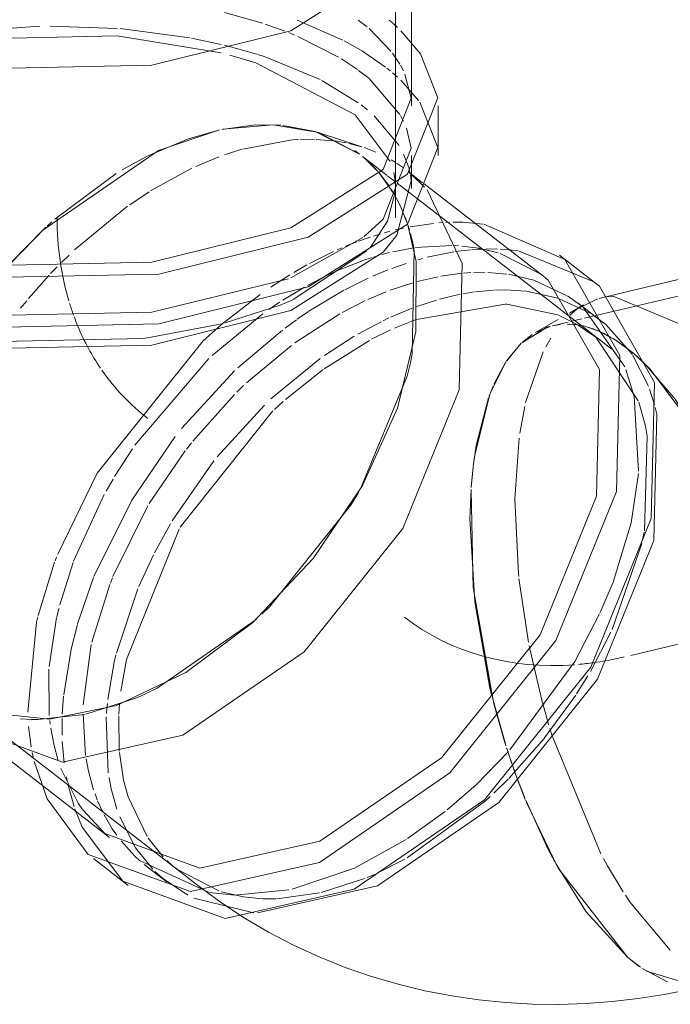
# Model space of a CAD drawing. Header units: millimetres. Extents: x -121 to 34184, y -147 to 33428.
# Tile 63 of 107: x 12999 to 13104, y 21130 to 21290. Entities that reach past the tile are written whole.
import ezdxf

# ---------------------------------------------------------------- set-up
doc = ezdxf.new("R2010")
doc.units = ezdxf.units.MM
doc.linetypes.add('ADSK_Осевая', pattern=[700, 500, -100, 0, -100])
doc.layers.add('P-PIPE-____-CNTR', color=3, linetype='ADSK_Осевая', lineweight=20)
doc.layers.add('P-PIPE-____-OTLN', color=3, linetype='Continuous', lineweight=20)

# ---------------------------------------------------------------- blocks, each defined once
blk = doc.blocks.new('ADSK_ППР_Отвод канализационный_Составной - Отвод раструбный-V20-_3D_ копия 1')
at = {"layer": 'P-PIPE-____-OTLN', "color": 22}
for p, q in [((11036.62, 21257.88), (11036.62, 21316.72)), ((11039.22, 21276.09), (11039.22, 21308.1)), ((11043.52, 21268), (11043.52, 21276.09)), ((11039.22, 21262.67), (11039.22, 21268)), ((11060.63, 21248.42), (11041.24, 21263.42)), ((11060.63, 21248.42), (11041.24, 21263.42)), ((11071.73, 21236.56), (11040.17, 21260.96)), ((11050.96, 21256.87), (11064.11, 21251.14)), ((11050.96, 21256.87), (11064.11, 21251.14)), ((11101.76, 21252.44), (11070.08, 21244.93)), ((11068.9, 21247.47), (11063.26, 21251.82)), ((11068.9, 21247.47), (11063.26, 21251.82)), ((11060.63, 21248.42), (11061.42, 21247.79)), ((11060.63, 21248.42), (11061.42, 21247.79)), ((11068.9, 21247.47), (11069.74, 21246.78)), ((11068.9, 21247.47), (11069.74, 21246.78)), ((11069.98, 21241.19), (11066.27, 21244.06)), ((11069.98, 21241.19), (11066.27, 21244.06)), ((11077.13, 21234.2), (11082.05, 21228.47)), ((11014.91, 21193.59), (11016.18, 21194.8)), ((11014.91, 21193.59), (11016.18, 21194.8)), ((10963.45, 21181.23), (11004.43, 21149.54)), ((10967.87, 21174.53), (10990.16, 21157.29)), ((10967.87, 21174.53), (10990.16, 21157.29)), ((10986.69, 21154.57), (10980.01, 21163.56)), ((10986.69, 21154.57), (10980.01, 21163.56)), ((10987.53, 21153.89), (10993.16, 21149.53)), ((10987.53, 21153.89), (10993.16, 21149.53)), ((10995.79, 21152.93), (10999.51, 21150.06)), ((10995.79, 21152.93), (10999.51, 21150.06))]:
    blk.add_line(p, q, dxfattribs=at)
at = {"layer": 'P-PIPE-____-OTLN', "color": 10}
for p, q in [((11008.84, 21291.22), (11015, 21289.49)), ((11015.42, 21289.35), (11018.63, 21288.2)), ((11020.64, 21290), (11028.03, 21286.75)), ((11030.55, 21290), (11031.98, 21288.89)), ((11035.55, 21289.98), (11036.09, 21289.55)), ((11036.17, 21289.49), (11036.93, 21288.78)), ((10966.91, 21288.16), (10978.82, 21289.01)), ((10980.51, 21289.03), (10991.38, 21288.66)), ((10991.84, 21288.62), (11003.19, 21287.12)), ((11019.26, 21287.96), (11020.19, 21287.58)), ((11032.31, 21288.62), (11035.85, 21284.98)), ((11003.45, 21287.07), (11008.27, 21286.04)), ((11020.72, 21287.35), (11027.36, 21283.98)), ((11028.26, 21286.63), (11030.99, 21285.1)), ((11008.83, 21285.91), (11014.05, 21284.46)), ((11031.08, 21285.04), (11034.98, 21282.36)), ((11036.12, 21284.62), (11037.31, 21282.82)), ((11027.81, 21283.7), (11030.41, 21281.97)), ((11030.6, 21281.83), (11032.26, 21280.56)), ((11035.19, 21282.2), (11035.71, 21281.78)), ((11036.09, 21281.46), (11036.91, 21280.74)), ((11037.39, 21282.68), (11037.88, 21281.75)), ((11024.64, 21280.2), (11030.55, 21276.58)), ((11032.31, 21280.53), (11037.29, 21274.67)), ((11031.01, 21276.24), (11032.05, 21275.41)), ((11030.02, 21274.63), (11035.75, 21267.07)), ((11033.12, 21274.48), (11037.17, 21269.63)), ((11037.39, 21274.5), (11037.9, 21273.53)), ((11031.11, 21269.41), (11024.2, 21271.71)), ((11030.74, 21268.25), (11024.2, 21271.71)), ((11031.11, 21269.41), (11024.2, 21271.71)), ((11030.74, 21268.25), (11024.2, 21271.71)), ((11011.77, 21269.07), (11019.79, 21270.55)), ((11011.77, 21269.07), (11019.79, 21270.55)), ((11019.92, 21270.56), (11020.86, 21270.62)), ((11019.92, 21270.56), (11020.86, 21270.62)), ((11021.19, 21270.63), (11023.44, 21270.65)), ((11021.19, 21270.63), (11023.44, 21270.65)), ((11023.69, 21270.64), (11027.11, 21270.33)), ((11023.69, 21270.64), (11027.11, 21270.33)), ((11027.22, 21270.31), (11028.57, 21270.07)), ((11027.22, 21270.31), (11028.57, 21270.07)), ((11008.79, 21268.12), (11011.61, 21269.02)), ((11008.79, 21268.12), (11011.61, 21269.02)), ((11029, 21269.97), (11031.14, 21269.4)), ((11029, 21269.97), (11031.14, 21269.4)), ((11030.74, 21268.25), (11030.01, 21268.82)), ((11031.49, 21269.29), (11033.39, 21268.56)), ((11031.49, 21269.29), (11033.39, 21268.56)), ((10996.27, 21267.92), (10992.2, 21265.7)), ((10992.2, 21265.7), (10996.27, 21267.92)), ((11004.18, 21266.25), (11007.88, 21267.79)), ((11004.18, 21266.25), (11007.88, 21267.79)), ((11034.26, 21265.53), (11031.23, 21267.87)), ((11033.74, 21265.43), (11031.49, 21267.64)), ((11033.47, 21265.73), (11031.49, 21267.64)), ((11033.74, 21265.43), (11031.49, 21267.64)), ((11031.49, 21267.64), (11033.44, 21265.76)), ((11035.91, 21267.29), (11036.56, 21266.91)), ((11035.91, 21267.29), (11036.56, 21266.91)), ((10996.82, 21262.29), (11003.51, 21265.94)), ((10996.82, 21262.29), (11003.51, 21265.94)), ((11033.93, 21265.2), (11035.48, 21263.18)), ((11036.3, 21261.88), (11033.94, 21265.21)), ((11036.3, 21261.88), (11033.94, 21265.21)), ((11035.24, 21264.77), (11034.31, 21265.49)), ((11036.33, 21265.25), (11036.56, 21263.83)), ((11038.74, 21266.07), (11038.98, 21265.05)), ((10991.21, 21265.1), (10981.27, 21257.69)), ((10981.27, 21257.69), (10991.21, 21265.1)), ((11035.49, 21263.16), (11033.96, 21265.17)), ((11036.57, 21263.72), (11036.61, 21263.04)), ((11039.01, 21264.9), (11039.16, 21263.88)), ((10993.42, 21260.03), (10996.59, 21262.14)), ((10993.42, 21260.03), (10996.59, 21262.14)), ((11036.6, 21262.26), (11035.32, 21257.34)), ((11035.91, 21262.53), (11036.35, 21261.79)), ((11036.36, 21261.79), (11035.91, 21262.51)), ((11037.28, 21260.03), (11036.65, 21261.26)), ((11037.28, 21260.03), (11036.65, 21261.26)), ((11037.53, 21259.51), (11037.08, 21260.44)), ((11037.08, 21260.44), (11037.53, 21259.51)), ((10984.45, 21252.72), (10993.07, 21259.79)), ((10984.45, 21252.72), (10993.07, 21259.79)), ((10980.77, 21257.25), (10980, 21256.55)), ((10980, 21256.56), (10980.77, 21257.25)), ((11035.32, 21257.34), (11032.53, 21253.14)), ((11038.51, 21257.02), (11038.15, 21258.01)), ((11038.51, 21257.02), (11038.15, 21258.01)), ((10979.8, 21256.37), (10973.93, 21250.38)), ((10973.98, 21250.44), (10979.8, 21256.37)), ((11034.83, 21255.48), (11035.7, 21255.71)), ((11034.83, 21255.48), (11035.7, 21255.71)), ((11036.57, 21255.93), (11037.9, 21256.23)), ((11036.57, 21255.93), (11037.9, 21256.23)), ((11038.97, 21256.45), (11042.76, 21257)), ((11038.97, 21256.45), (11042.76, 21257)), ((11043.66, 21257.09), (11044.31, 21257.13)), ((11043.66, 21257.09), (11044.31, 21257.13)), ((11044.78, 21257.16), (11045.36, 21257.18)), ((11044.78, 21257.16), (11045.36, 21257.18)), ((11028.47, 21253.29), (11030.29, 21254.01)), ((11028.47, 21253.29), (11030.29, 21254.01)), ((11030.56, 21254.11), (11032.48, 21254.77)), ((11030.56, 21254.11), (11032.48, 21254.77)), ((11033.04, 21254.95), (11034.09, 21255.27)), ((11033.04, 21254.95), (11034.09, 21255.27)), ((11031.96, 21252.52), (11019.97, 21244.62)), ((11022.65, 21250.5), (11026.55, 21252.46)), ((11022.65, 21250.5), (11026.55, 21252.46)), ((11027.1, 21252.71), (11027.88, 21253.05)), ((11027.1, 21252.71), (11027.88, 21253.05)), ((11036.15, 21252.37), (11039.28, 21252.98)), ((11036.15, 21252.37), (11039.28, 21252.98)), ((11039.87, 21253.07), (11045.75, 21253.41)), ((11039.87, 21253.07), (11045.75, 21253.41)), ((11045.98, 21253.41), (11046.82, 21253.36)), ((11045.98, 21253.41), (11046.82, 21253.36)), ((11046.31, 21252.42), (11048.76, 21252.71)), ((11046.31, 21252.42), (11048.76, 21252.71)), ((11047.4, 21253.32), (11050.1, 21252.98)), ((11047.4, 21253.32), (11050.1, 21252.98)), ((11049.01, 21252.73), (11049.91, 21252.79)), ((11049.01, 21252.73), (11049.91, 21252.79)), ((11049.96, 21252.79), (11050.78, 21252.82)), ((11049.96, 21252.79), (11050.78, 21252.82)), ((11050.11, 21252.97), (11053.3, 21252.2)), ((11050.11, 21252.97), (11053.3, 21252.2)), ((11051.34, 21252.84), (11053.15, 21252.82)), ((11051.34, 21252.84), (11053.15, 21252.82)), ((11053.63, 21252.8), (11054.88, 21252.72)), ((11053.63, 21252.8), (11054.88, 21252.72)), ((11055.02, 21252.7), (11056.54, 21252.53)), ((11055.02, 21252.7), (11056.54, 21252.53)), ((11056.69, 21252.5), (11068.84, 21247.51)), ((11056.69, 21252.5), (11068.84, 21247.51)), ((10982.31, 21250.64), (10983.56, 21251.86)), ((10982.31, 21250.64), (10983.56, 21251.86)), ((11027.2, 21249.34), (11031.08, 21250.88)), ((11027.2, 21249.34), (11031.08, 21250.88)), ((11031.13, 21250.9), (11032.82, 21251.46)), ((11031.13, 21250.9), (11032.82, 21251.46)), ((11033.01, 21251.52), (11033.9, 21251.78)), ((11033.01, 21251.52), (11033.9, 21251.78)), ((11034.4, 21251.93), (11035.65, 21252.25)), ((11034.4, 21251.93), (11035.65, 21252.25)), ((11040.2, 21251.09), (11041.04, 21251.32)), ((11040.2, 21251.09), (11041.04, 21251.32)), ((11041.76, 21251.51), (11046.1, 21252.39)), ((11041.76, 21251.51), (11046.1, 21252.39)), ((11053.61, 21252.11), (11060.21, 21248.74)), ((11053.61, 21252.11), (11060.21, 21248.74)), ((10980.57, 21248.84), (10981.62, 21249.94)), ((10980.57, 21248.84), (10981.62, 21249.94)), ((11020.1, 21249.05), (11022.18, 21250.25)), ((11020.1, 21249.05), (11022.18, 21250.25)), ((11032.89, 21248.42), (11035.36, 21249.45)), ((11032.89, 21248.42), (11035.36, 21249.45)), ((11036, 21249.69), (11038.31, 21250.51)), ((11036, 21249.69), (11038.31, 21250.51)), ((10976.99, 21244.81), (10980.34, 21248.6)), ((10976.99, 21244.81), (10980.34, 21248.6)), ((11016.32, 21246.65), (11019.44, 21248.65)), ((11016.32, 21246.65), (11019.44, 21248.65)), ((11022.31, 21246.92), (11024.6, 21248.12)), ((11022.31, 21246.92), (11024.6, 21248.12)), ((11028.34, 21246.19), (11032.18, 21248.1)), ((11028.34, 21246.19), (11032.18, 21248.1)), ((11040.14, 21247.56), (11043.52, 21248.34)), ((11040.14, 21247.56), (11043.52, 21248.34)), ((11043.99, 21248.43), (11047.45, 21248.91)), ((11043.99, 21248.43), (11047.45, 21248.91)), ((11047.65, 21248.93), (11048.84, 21249.02)), ((11047.65, 21248.93), (11048.84, 21249.02)), ((11049.33, 21249.04), (11051.16, 21249.06)), ((11049.33, 21249.04), (11051.16, 21249.06)), ((11051.61, 21249.05), (11054.71, 21248.77)), ((11051.61, 21249.05), (11054.71, 21248.77)), ((11054.96, 21248.74), (11059.07, 21247.76)), ((11054.96, 21248.74), (11059.07, 21247.76)), ((11059.07, 21247.76), (11064.38, 21245.3)), ((11059.07, 21247.76), (11064.38, 21245.3)), ((11018.29, 21244.53), (11021.84, 21246.66)), ((11018.29, 21244.53), (11021.84, 21246.66)), ((11022.54, 21242.73), (11028.21, 21246.13)), ((11022.54, 21242.73), (11028.21, 21246.13)), ((11035.72, 21246.15), (11039.44, 21247.36)), ((11035.72, 21246.15), (11039.44, 21247.36)), ((11049.62, 21245.89), (11052.5, 21246.15)), ((11049.62, 21245.89), (11052.5, 21246.15)), ((11052.68, 21246.16), (11054.71, 21246.19)), ((11052.68, 21246.16), (11054.71, 21246.19)), ((11054.71, 21246.19), (11055.31, 21246.18)), ((11054.71, 21246.19), (11055.31, 21246.18)), ((11055.33, 21246.18), (11057.75, 21245.99)), ((11055.33, 21246.18), (11057.75, 21245.99)), ((10975.7, 21243.24), (10976.69, 21244.45)), ((10975.7, 21243.24), (10976.69, 21244.45)), ((11008.32, 21240.57), (11014.6, 21245.46)), ((11008.32, 21240.57), (11014.6, 21245.46)), ((11027.93, 21242.54), (11031.59, 21244.42)), ((11027.93, 21242.54), (11031.59, 21244.42)), ((11032.1, 21244.66), (11035.08, 21245.91)), ((11032.1, 21244.66), (11035.08, 21245.91)), ((11040.06, 21243.52), (11043.25, 21244.55)), ((11040.06, 21243.52), (11043.25, 21244.55)), ((11043.77, 21244.7), (11047.13, 21245.49)), ((11043.77, 21244.7), (11047.13, 21245.49)), ((11047.57, 21245.57), (11049.36, 21245.86)), ((11047.57, 21245.57), (11049.36, 21245.86)), ((11057.87, 21245.98), (11062.96, 21244.88)), ((11057.87, 21245.98), (11062.96, 21244.88)), ((11062.96, 21244.88), (11068.25, 21242.4)), ((11062.96, 21244.88), (11068.25, 21242.4)), ((11064.53, 21245.21), (11067.05, 21243.43)), ((11064.53, 21245.21), (11067.05, 21243.43)), ((11066.06, 21243.05), (11069.44, 21244.76)), ((11069.66, 21244.82), (11070.74, 21245.07)), ((11016.03, 21243.02), (11017.77, 21244.19)), ((11016.03, 21243.02), (11017.77, 21244.19)), ((11035.81, 21241.78), (11039.29, 21243.23)), ((11035.81, 21241.78), (11039.29, 21243.23)), ((11054.69, 21243.88), (11062.97, 21242.13)), ((11054.69, 21243.88), (11062.97, 21242.13)), ((11067.16, 21243.77), (11064.85, 21242.44)), ((11064.9, 21242.09), (11066.01, 21243.01)), ((11067.05, 21243.43), (11073.87, 21233.69)), ((11067.05, 21243.43), (11073.87, 21233.69)), ((11006.82, 21235.55), (11015.06, 21242.34)), ((11006.82, 21235.55), (11015.06, 21242.34)), ((11018.66, 21240), (11020.52, 21241.35)), ((11018.66, 21240), (11020.52, 21241.35)), ((11020.24, 21237.61), (11027.54, 21242.32)), ((11020.24, 21237.61), (11027.54, 21242.32)), ((11020.64, 21241.43), (11022.46, 21242.68)), ((11020.64, 21241.43), (11022.46, 21242.68)), ((11034.59, 21241.2), (11035.5, 21241.64)), ((11034.59, 21241.2), (11035.5, 21241.64)), ((11039.18, 21241.11), (11039.87, 21241.36)), ((11039.18, 21241.11), (11039.87, 21241.36)), ((11063, 21241.37), (11059.35, 21239.26)), ((11063.06, 21242.1), (11066.13, 21240.59)), ((11063.06, 21242.1), (11066.13, 21240.59)), ((11068.62, 21242.16), (11069.79, 21241.34)), ((11068.62, 21242.16), (11069.79, 21241.34)), ((11008.39, 21240.7), (10996.32, 21238.4)), ((11010.98, 21233.56), (11018.25, 21239.69)), ((11010.98, 21233.56), (11018.25, 21239.69)), ((11030.5, 21239.04), (11034.25, 21241.04)), ((11030.5, 21239.04), (11034.25, 21241.04)), ((11032.7, 21238.18), (11035.77, 21239.7)), ((11032.7, 21238.18), (11035.77, 21239.7)), ((11036.42, 21239.99), (11039.12, 21241.09)), ((11036.42, 21239.99), (11039.12, 21241.09)), ((11057.14, 21237.62), (11061.16, 21240.09)), ((11061.72, 21240.27), (11059.35, 21239.26)), ((11061.68, 21240.27), (11061.09, 21240.13)), ((11062.94, 21240.53), (11062.14, 21240.38)), ((11062.14, 21240.38), (11062.18, 21240.39)), ((11062.18, 21240.39), (11063.34, 21240.59)), ((11064.49, 21240.65), (11065.52, 21240.6)), ((11065.91, 21240.56), (11064.92, 21240.64)), ((11065.72, 21240.58), (11067.15, 21240.34)), ((11066.13, 21240.59), (11069.14, 21238.53)), ((11066.13, 21240.59), (11069.14, 21238.53)), ((11067.29, 21240.31), (11066.2, 21240.52)), ((11067.15, 21240.34), (11068.52, 21239.94)), ((11069.21, 21239.69), (11067.64, 21240.21)), ((11068.53, 21239.94), (11069.27, 21239.66)), ((11070.01, 21239.35), (11069.21, 21239.69)), ((11069.3, 21239.65), (11072.45, 21238)), ((11069.98, 21241.19), (11070.77, 21240.56)), ((11069.98, 21241.19), (11070.77, 21240.56)), ((11070.77, 21240.56), (11075.03, 21235.75)), ((11070.77, 21240.56), (11075.03, 21235.75)), ((10995.54, 21238.31), (10972.48, 21237.84)), ((11025.06, 21235.57), (11029.87, 21238.67)), ((11025.06, 21235.57), (11029.87, 21238.67)), ((11058.82, 21238.94), (11057.24, 21237.71)), ((11061.03, 21236.95), (11061.86, 21238.38)), ((11069.14, 21238.53), (11076.04, 21228.2)), ((11069.14, 21238.53), (11076.04, 21228.2)), ((11070.72, 21239), (11070.01, 21239.35)), ((11071.57, 21238.54), (11070.89, 21238.91)), ((11072.79, 21237.78), (11071.97, 21238.3)), ((11012.39, 21231.14), (11019.69, 21237.2)), ((11012.39, 21231.14), (11019.69, 21237.2)), ((11025.02, 21233.39), (11032.4, 21238.01)), ((11025.02, 21233.39), (11032.4, 21238.01)), ((11054.68, 21234.71), (11056.69, 21237.19)), ((11072.45, 21238), (11075.3, 21235.88)), ((11075.3, 21235.88), (11072.79, 21237.78)), ((10994.26, 21221), (11006.27, 21235.04)), ((10994.26, 21221), (11006.27, 21235.04)), ((11016.35, 21228.49), (11024.36, 21235.07)), ((11016.35, 21228.49), (11024.36, 21235.07)), ((11057.74, 21227.91), (11060.61, 21236.15)), ((11075.11, 21235.64), (11077.71, 21230.55)), ((11075.11, 21235.64), (11077.71, 21230.55)), ((11077.92, 21233.41), (11075.31, 21235.88)), ((11075.31, 21235.88), (11077.13, 21234.2)), ((11018.71, 21228.39), (11024.86, 21233.27)), ((11018.71, 21228.39), (11024.86, 21233.27)), ((11054.58, 21234.56), (11051.92, 21229.27)), ((11052.6, 21230.92), (11054.49, 21234.42)), ((11001.84, 21223.69), (11010.45, 21233.06)), ((11001.84, 21223.69), (11010.45, 21233.06)), ((11010.8, 21229.6), (11011.92, 21230.69)), ((11010.8, 21229.6), (11011.92, 21230.69)), ((11051.8, 21228.95), (11052.44, 21230.56)), ((11077.88, 21230.11), (11078.7, 21227.53)), ((11077.88, 21230.11), (11078.7, 21227.53)), ((11003.65, 21221.63), (11010.44, 21229.24)), ((11003.65, 21221.63), (11010.44, 21229.24)), ((11007.62, 21219.12), (11015.3, 21227.5)), ((11007.62, 21219.12), (11015.3, 21227.5)), ((11016.93, 21226.78), (11018.37, 21228.09)), ((11016.93, 21226.78), (11018.37, 21228.09)), ((11056.8, 21222.93), (11057.6, 21227.26)), ((11076.12, 21227.99), (11077.07, 21224.66)), ((11076.12, 21227.99), (11077.07, 21224.66)), ((11001.62, 21207.68), (11016.69, 21226.55)), ((11001.62, 21207.68), (11016.69, 21226.55)), ((11077.07, 21224.66), (11077.2, 21224.06)), ((11077.07, 21224.66), (11077.2, 21224.06)), ((11077.2, 21224.06), (11077.47, 21222.48)), ((11077.2, 21224.06), (11077.47, 21222.48)), ((11056, 21212.29), (11056.69, 21222.13)), ((11077.48, 21222.45), (11077.03, 21207.09)), ((11077.48, 21222.45), (11077.03, 21207.09)), ((11002.63, 21220.33), (11003.44, 21221.36)), ((11002.63, 21220.33), (11003.44, 21221.36)), ((10990.97, 21215.92), (10993.85, 21220.42)), ((10990.97, 21215.92), (10993.85, 21220.42)), ((10996.59, 21211.55), (11002.44, 21220.08)), ((10996.59, 21211.55), (11002.44, 21220.08)), ((11000.32, 21208.69), (11007.09, 21218.46)), ((11000.32, 21208.69), (11007.09, 21218.46)), ((11049.2, 21217.37), (11048.9, 21214.1)), ((11048.91, 21214.23), (11049.2, 21217.4)), ((10989.58, 21213.52), (10990.71, 21215.48)), ((10989.58, 21213.52), (10990.71, 21215.48)), ((10984.31, 21202.19), (10989.27, 21212.96)), ((10984.31, 21202.19), (10989.27, 21212.96)), ((11048.7, 21209.02), (11048.88, 21213.8)), ((11048.87, 21213.76), (11049.23, 21197.74)), ((10990.69, 21199.67), (10996.34, 21211.13)), ((10990.69, 21199.67), (10996.34, 21211.13)), ((10997.45, 21203.53), (11000.06, 21208.25)), ((10997.45, 21203.53), (11000.06, 21208.25)), ((11076.99, 21206.88), (11076.73, 21205.6)), ((11076.99, 21206.88), (11076.73, 21205.6)), ((11076.61, 21205.05), (11071.78, 21191.06)), ((11076.61, 21205.05), (11071.78, 21191.06)), ((10994.88, 21198.04), (10997.28, 21203.19)), ((10994.88, 21198.04), (10997.28, 21203.19)), ((10978.54, 21193.36), (10981.22, 21201.99)), ((10978.54, 21193.36), (10981.22, 21201.99)), ((10981.3, 21202.2), (10981.54, 21202.82)), ((10981.3, 21202.2), (10981.54, 21202.82)), ((10982.05, 21195.06), (10984.21, 21201.92)), ((10982.05, 21195.06), (10984.21, 21201.92)), ((10984.96, 21192.01), (10987.55, 21199.53)), ((10984.96, 21192.01), (10987.55, 21199.53)), ((10987.27, 21189.01), (10990.17, 21198.35)), ((10987.27, 21189.01), (10990.17, 21198.35)), ((10990.27, 21198.61), (10990.6, 21199.45)), ((10990.27, 21198.61), (10990.6, 21199.45)), ((11058.2, 21189.02), (11056.65, 21199.34)), ((11071.94, 21198.77), (11069.86, 21193.81)), ((11071.94, 21198.77), (11069.86, 21193.81)), ((10991.25, 21187.25), (10994.72, 21197.65)), ((10991.25, 21187.25), (10994.72, 21197.65)), ((11049.25, 21197.56), (11052.44, 21179.59)), ((10981.57, 21193.09), (10981.9, 21194.48)), ((10981.57, 21193.09), (10981.9, 21194.48)), ((10980.33, 21185.09), (10981.55, 21192.99)), ((10980.33, 21185.09), (10981.55, 21192.99)), ((11071.58, 21190.64), (11068.27, 21184.26)), ((11071.58, 21190.64), (11068.27, 21184.26)), ((10985.88, 21178.82), (10987.18, 21188.63)), ((10985.88, 21178.82), (10987.18, 21188.63)), ((11060.35, 21179.58), (11058.31, 21188.44)), ((10980.35, 21177.11), (10980.3, 21184.65)), ((10980.35, 21177.11), (10980.3, 21184.65)), ((11067.87, 21183.57), (11066.02, 21180.62)), ((11067.87, 21183.57), (11066.02, 21180.62)), ((10982.47, 21177.33), (10982.67, 21180.25)), ((10982.47, 21177.33), (10982.67, 21180.25)), ((10989.71, 21178.23), (10989.79, 21179.06)), ((10989.71, 21178.23), (10989.79, 21179.06)), ((10991.66, 21177.33), (10991.78, 21179.07)), ((10991.66, 21177.33), (10991.78, 21179.07)), ((11054.51, 21172.31), (11052.34, 21179.98)), ((11061.28, 21176.28), (11060.35, 21179.58)), ((11065.89, 21180.41), (11060.82, 21173.46)), ((11065.89, 21180.41), (11060.82, 21173.46)), ((10986.25, 21170.63), (10985.84, 21177.34)), ((10986.25, 21170.63), (10985.84, 21177.34)), ((10989.64, 21177.42), (10989.71, 21178.18)), ((10989.64, 21177.42), (10989.71, 21178.18)), ((10980.5, 21175.68), (10980.43, 21176.3)), ((10980.5, 21175.68), (10980.43, 21176.3)), ((10982.44, 21173.91), (10982.44, 21176.63)), ((10982.44, 21173.91), (10982.44, 21176.63)), ((10989.94, 21167.81), (10989.61, 21176.9)), ((10989.94, 21167.81), (10989.61, 21176.9)), ((10991.73, 21171.34), (10991.65, 21177.04)), ((10991.73, 21171.34), (10991.65, 21177.04)), ((11061.48, 21175.6), (11061.28, 21176.28)), ((10977.22, 21173.28), (10977, 21175.35)), ((10977.22, 21173.28), (10977, 21175.35)), ((11062.04, 21173.79), (11061.65, 21175.02)), ((10977.4, 21172.02), (10977.23, 21173.19)), ((10977.4, 21172.02), (10977.23, 21173.19)), ((10982.77, 21169.4), (10982.47, 21172.9)), ((10982.77, 21169.4), (10982.47, 21172.9)), ((11060.8, 21173.43), (11055, 21166.88)), ((11060.8, 21173.43), (11055, 21166.88)), ((11069.97, 21154.64), (11062.04, 21173.79)), ((10977.72, 21170.39), (10977.57, 21171.12)), ((10977.72, 21170.39), (10977.57, 21171.12)), ((11055.48, 21169.38), (11054.65, 21171.85)), ((11054.66, 21171.83), (11055.52, 21169.24)), ((10980.01, 21163.56), (10977.89, 21169.63)), ((10980.01, 21163.56), (10977.89, 21169.63)), ((10985.02, 21162.87), (10982.22, 21168.48)), ((10985.02, 21162.87), (10982.22, 21168.48)), ((11055.59, 21169.06), (11056.42, 21166.74)), ((10983.25, 21166.51), (10983.13, 21167.13)), ((10983.25, 21166.51), (10983.13, 21167.13)), ((11054.89, 21166.76), (11052.56, 21164.48)), ((11054.89, 21166.76), (11052.56, 21164.48)), ((10984.37, 21162.31), (10983.4, 21165.82)), ((10984.37, 21162.31), (10983.4, 21165.82)), ((10988.14, 21163.43), (10987.78, 21164.38)), ((10988.14, 21163.43), (10987.78, 21164.38)), ((10989.05, 21161.4), (10988.21, 21163.25)), ((10989.05, 21161.4), (10988.21, 21163.25)), ((10996.24, 21157.48), (10993.16, 21163.88)), ((10996.24, 21157.48), (10993.16, 21163.88)), ((11051.2, 21163.23), (11038.47, 21154.01)), ((11051.2, 21163.23), (11038.47, 21154.01)), ((11051.98, 21163.94), (11051.2, 21163.23)), ((11051.98, 21163.94), (11051.2, 21163.23)), ((10985.7, 21159), (10984.5, 21161.95)), ((10985.7, 21159), (10984.5, 21161.95)), ((10985.74, 21161.84), (10985.02, 21162.87)), ((10985.74, 21161.84), (10985.02, 21162.87)), ((10989.37, 21157.93), (10985.79, 21161.77)), ((10989.37, 21157.93), (10985.79, 21161.77)), ((11044.64, 21161.53), (11038.55, 21157.14)), ((11044.64, 21161.53), (11038.55, 21157.14)), ((10990.58, 21158.73), (10989.26, 21160.99)), ((10990.58, 21158.73), (10989.26, 21160.99)), ((10994.37, 21155.64), (10991.79, 21160.68)), ((10994.37, 21155.64), (10991.79, 21160.68)), ((10992.32, 21150.22), (10985.7, 21159)), ((10992.32, 21150.22), (10985.7, 21159)), ((10991.3, 21157.69), (10990.58, 21158.73)), ((10991.3, 21157.69), (10990.58, 21158.73)), ((10994.2, 21154.33), (10992.02, 21156.75)), ((10994.2, 21154.33), (10992.02, 21156.75)), ((10998.85, 21154.19), (10996.43, 21157.2)), ((10998.85, 21154.19), (10996.43, 21157.2)), ((10997.16, 21152.15), (10994.37, 21155.64)), ((10997.16, 21152.15), (10994.37, 21155.64)), ((10995.01, 21153.57), (10994.24, 21154.29)), ((10995.01, 21153.57), (10994.24, 21154.29)), ((11006.21, 21148.42), (10995.01, 21153.57)), ((11006.21, 21148.42), (10995.01, 21153.57)), ((11000.35, 21152.73), (10999.47, 21153.56)), ((11000.35, 21152.73), (10999.47, 21153.56)), ((11038.09, 21153.79), (11033.72, 21151.55)), ((11038.09, 21153.79), (11033.72, 21151.55)), ((10998.72, 21150.7), (10997.51, 21151.81)), ((10998.72, 21150.7), (10997.51, 21151.81)), ((11001.16, 21152.11), (11000.35, 21152.73)), ((11001.16, 21152.11), (11000.35, 21152.73)), ((11007.89, 21148.62), (11001.16, 21152.11)), ((11007.89, 21148.62), (11001.16, 21152.11)), ((11002.86, 21147.92), (10998.72, 21150.7)), ((11002.86, 21147.92), (10998.72, 21150.7)), ((11031.57, 21150.63), (11024.5, 21148.39)), ((11031.57, 21150.63), (11024.5, 21148.39)), ((11033.21, 21151.32), (11032, 21150.81)), ((11033.21, 21151.32), (11032, 21150.81)), ((11013.59, 21145.1), (11003.84, 21147.43)), ((11013.59, 21145.1), (11003.84, 21147.43)), ((11011.92, 21147.65), (11008.34, 21148.47)), ((11011.92, 21147.65), (11008.34, 21148.47)), ((11014.38, 21147.39), (11011.92, 21147.65)), ((11014.38, 21147.39), (11011.92, 21147.65)), ((11017.21, 21147.37), (11015.69, 21147.35)), ((11017.21, 21147.37), (11015.69, 21147.35)), ((11024.25, 21148.34), (11017.4, 21147.37)), ((11024.25, 21148.34), (11017.4, 21147.37)), ((11074.79, 21146.71), (11073.96, 21147.92)), ((11081.22, 21139.03), (11074.84, 21146.64))]:
    blk.add_line(p, q, dxfattribs=at)
at = {"layer": 'P-PIPE-____-OTLN', "color": 9}
for p, q in [((11037.47, 21288.25), (11040.65, 21284.52)), ((11038.13, 21281.2), (11039.16, 21277.31)), ((11037.45, 21280.24), (11040.35, 21276.95)), ((11040.56, 21276.66), (11043.45, 21269.31)), ((11037.91, 21268.26), (11038.74, 21266.07)), ((11036.74, 21266.79), (11037.91, 21265.99)), ((11036.74, 21266.79), (11037.91, 21265.99)), ((11041.01, 21263.59), (11038.72, 21265.37)), ((11041.01, 21263.59), (11038.72, 21265.37)), ((11036.58, 21263.73), (11035.36, 21264.68)), ((11039.16, 21263.88), (11036.8, 21255.11)), ((11039.17, 21264.98), (11041.31, 21262.9)), ((11039.17, 21264.98), (11041.31, 21262.9)), ((11040.17, 21260.96), (11036.88, 21263.5)), ((11038.4, 21257.32), (11037.53, 21259.51)), ((11037.53, 21259.51), (11038.4, 21257.32)), ((11038.88, 21255.88), (11038.64, 21256.63)), ((11038.88, 21255.88), (11038.64, 21256.63)), ((11031.31, 21254.7), (11019.57, 21248.16)), ((11039.31, 21235.82), (11039.65, 21252.67)), ((11039.31, 21235.82), (11039.65, 21252.67)), ((10996.32, 21238.4), (10995.54, 21238.31)), ((11085.59, 21223.12), (11077.92, 21233.41)), ((11030.88, 21213.82), (11038.49, 21232.2)), ((11030.88, 21213.82), (11038.49, 21232.2)), ((11016.18, 21194.8), (11029.31, 21211.18)), ((11016.18, 21194.8), (11029.31, 21211.18)), ((10997.86, 21181.52), (11013.95, 21192.7)), ((10997.86, 21181.52), (11013.95, 21192.7)), ((10986.29, 21177.34), (10994.56, 21180)), ((10986.29, 21177.34), (10994.56, 21180)), ((10978.5, 21176.45), (10986.06, 21177.29)), ((10978.5, 21176.45), (10986.06, 21177.29)), ((11057.59, 21163.74), (11056.41, 21166.77)), ((11056.42, 21166.74), (11057.69, 21163.48)), ((11074.34, 21137.85), (11076.42, 21136.24)), ((11080.81, 21133.89), (11076.75, 21136.02))]:
    blk.add_line(p, q, dxfattribs=at)
at = {"layer": 'P-PIPE-____-OTLN', "color": 22}
for points in [[(11038.46, 21312.35, 0), (11039.16, 21309.31, 0), (11034.61, 21297.76, 0), (11019.57, 21288.26, 0), (10997.01, 21282.68, 0), (10971.41, 21282.14, 0), (10947.82, 21286.74, 0), (10930.93, 21295.57, 0)], [(11040.65, 21284.52, 0), (11043.45, 21277.4, 0), (11038.57, 21264.98, 0), (11022.4, 21254.77, 0), (10998.16, 21248.78, 0), (10970.64, 21248.2, 0), (10945.3, 21253.14, 0), (10927.15, 21262.63, 0)], [(11039.16, 21277.31, 0), (11034.61, 21265.76, 0), (11019.57, 21256.25, 0), (10997.01, 21250.68, 0), (10971.41, 21250.14, 0), (10947.82, 21254.74, 0), (10930.93, 21263.57, 0)], [(11043.45, 21269.31, 0), (11038.57, 21256.89, 0), (11022.4, 21246.68, 0), (10998.16, 21240.69, 0), (10970.64, 21240.11, 0), (10945.3, 21245.05, 0), (10927.15, 21254.54, 0)], [(11041.73, 21262.42, 0), (11047.43, 21250.5, 0), (11046.95, 21229.96, 0), (11037.79, 21207.47, 0), (11021.76, 21187.47, 0), (11002.04, 21173.94, 0), (10982.52, 21169.54, 0), (10967.09, 21175.16, 0)], [(11041.73, 21262.42, 0), (11047.43, 21250.5, 0), (11046.95, 21229.96, 0), (11037.79, 21207.47, 0), (11021.76, 21187.47, 0), (11002.04, 21173.94, 0), (10982.52, 21169.54, 0), (10967.09, 21175.16, 0)], [(10970.64, 21177.56, 0), (10980.37, 21176.51, 0), (10991.25, 21178.73, 0), (11002.52, 21184.1, 0), (11013.43, 21192.23, 0), (11023.22, 21202.58, 0), (11031.23, 21214.44, 0), (11036.92, 21227, 0), (11039.89, 21239.41, 0), (11039.95, 21250.81, 0), (11038.54, 21256.92, 0)], [(11038.54, 21256.92, 0), (11039.95, 21250.81, 0), (11039.89, 21239.41, 0), (11036.92, 21227, 0), (11031.23, 21214.44, 0), (11023.22, 21202.58, 0)], [(11036.8, 21255.11, 0), (11034.61, 21252.33, 0), (11019.57, 21242.83, 0), (10997.01, 21237.25, 0), (10971.41, 21236.71, 0), (10947.82, 21241.31, 0), (10930.93, 21250.14, 0)], [(11039.63, 21252.79, 0), (11039.42, 21253.78, 0), (11039.02, 21255.37, 0)], [(11039.63, 21252.79, 0), (11039.42, 21253.78, 0), (11039.02, 21255.37, 0)], [(11064.11, 21251.14, 0), (11073.03, 21235.54, 0), (11072.52, 21213.46, 0), (11062.67, 21189.29, 0), (11045.44, 21167.8, 0), (11024.25, 21153.25, 0), (11003.28, 21148.53, 0), (10986.69, 21154.57, 0)], [(11064.11, 21251.14, 0), (11073.03, 21235.54, 0), (11072.52, 21213.46, 0), (11062.67, 21189.29, 0), (11045.44, 21167.8, 0), (11024.25, 21153.25, 0), (11003.28, 21148.53, 0), (10986.69, 21154.57, 0)], [(11061.42, 21247.79, 0), (11069.72, 21233.27, 0), (11069.24, 21212.73, 0), (11060.08, 21190.23, 0), (11044.05, 21170.23, 0), (11024.33, 21156.7, 0), (11004.81, 21152.31, 0), (10989.37, 21157.93, 0)], [(11061.42, 21247.79, 0), (11069.72, 21233.27, 0), (11069.24, 21212.73, 0), (11060.08, 21190.23, 0), (11044.05, 21170.23, 0), (11024.33, 21156.7, 0), (11004.81, 21152.31, 0), (10989.37, 21157.93, 0)], [(11069.74, 21246.78, 0), (11078.66, 21231.18, 0), (11078.15, 21209.11, 0), (11068.31, 21184.93, 0), (11051.08, 21163.44, 0), (11029.88, 21148.9, 0), (11008.91, 21144.18, 0), (10992.32, 21150.22, 0)], [(11069.74, 21246.78, 0), (11078.66, 21231.18, 0), (11078.15, 21209.11, 0), (11068.31, 21184.93, 0), (11051.08, 21163.44, 0), (11029.88, 21148.9, 0), (11008.91, 21144.18, 0), (10992.32, 21150.22, 0)], [(11070.74, 21245.07, 0), (11071.95, 21245.2, 0), (11083.87, 21240.22, 0)], [(11038.49, 21232.2, 0), (11038.97, 21234.16, 0), (11039.31, 21235.82, 0)], [(11038.49, 21232.2, 0), (11038.97, 21234.16, 0), (11039.31, 21235.82, 0)], [(11078.81, 21227.13, 0), (11079.07, 21226.04, 0), (11078.59, 21205.5, 0), (11069.43, 21183, 0), (11053.4, 21163, 0), (11033.68, 21149.47, 0), (11014.16, 21145.08, 0)], [(11078.81, 21227.13, 0), (11079.07, 21226.04, 0), (11078.59, 21205.5, 0), (11069.43, 21183, 0), (11053.4, 21163, 0), (11033.68, 21149.47, 0), (11014.16, 21145.08, 0)], [(11029.31, 21211.18, 0), (11030.22, 21212.68, 0), (11030.59, 21213.31, 0)], [(11029.31, 21211.18, 0), (11030.22, 21212.68, 0), (11030.59, 21213.31, 0)], [(11023.22, 21202.58, 0), (11013.43, 21192.23, 0), (11002.52, 21184.1, 0), (10991.25, 21178.73, 0), (10980.37, 21176.51, 0), (10970.64, 21177.56, 0)], [(10994.56, 21180, 0), (10996.08, 21180.67, 0), (10997.86, 21181.52, 0)], [(10994.56, 21180, 0), (10996.08, 21180.67, 0), (10997.86, 21181.52, 0)], [(10975.7, 21176.58, 0), (10977.44, 21176.47, 0), (10978.43, 21176.45, 0)], [(10975.7, 21176.58, 0), (10977.44, 21176.47, 0), (10978.43, 21176.45, 0)], [(11004.43, 21149.54, 0), (11008.16, 21146.81, 0), (11012.01, 21144.27, 0), (11015.98, 21141.94, 0), (11020.05, 21139.82, 0), (11024.2, 21137.91, 0), (11028.42, 21136.22, 0), (11032.7, 21134.74, 0), (11037.03, 21133.48, 0), (11041.38, 21132.43, 0), (11045.75, 21131.58, 0), (11050.13, 21130.95, 0), (11054.5, 21130.51, 0), (11058.87, 21130.27, 0), (11063.21, 21130.22, 0), (11067.52, 21130.36, 0), (11071.8, 21130.67, 0), (11076.04, 21131.16, 0), (11080.23, 21131.81, 0), (11084.37, 21132.62, 0), (11086.46, 21133.1, 0)]]:
    blk.add_polyline3d(points, dxfattribs=at)
at = {"layer": 'P-PIPE-____-OTLN', "color": 10}
for points in [[(10931.02, 21272.53, 0), (10945.38, 21281.61, 0), (10966.92, 21286.93, 0), (10991.37, 21287.45, 0), (11008.26, 21284.68, 0)], [(11014.23, 21284.4, 0), (11015.42, 21284.02, 0), (11024.38, 21280.34, 0)], [(11009.7, 21284.31, 0), (11013.89, 21283.06, 0), (11030.02, 21274.63, 0)], [(11008.01, 21272.16, 0), (10998.12, 21268.81, 0), (10979.29, 21255.89, 0), (10974.21, 21250.7, 0)], [(11008.01, 21272.16, 0), (10998.12, 21268.81, 0), (10979.29, 21255.89, 0), (10974.21, 21250.7, 0)], [(11007.83, 21272.12, 0), (11002.95, 21270.74, 0), (10996.38, 21267.98, 0)], [(10996.38, 21267.98, 0), (11002.95, 21270.74, 0), (11007.83, 21272.12, 0)], [(11017.99, 21272.93, 0), (11013.82, 21272.97, 0), (11008.39, 21272.24, 0)], [(11008.39, 21272.24, 0), (11013.82, 21272.97, 0), (11017.99, 21272.93, 0)], [(11024.14, 21271.73, 0), (11016.75, 21273.01, 0), (11008.56, 21272.28, 0)], [(11024.14, 21271.73, 0), (11016.75, 21273.01, 0), (11008.56, 21272.28, 0)], [(11030.73, 21268.25, 0), (11023.56, 21271.91, 0), (11018.31, 21272.91, 0)], [(11018.31, 21272.91, 0), (11023.56, 21271.91, 0), (11030.75, 21268.24, 0)], [(11045.94, 21257.19, 0), (11047.52, 21257.18, 0), (11050.81, 21256.89, 0)], [(11045.94, 21257.19, 0), (11047.52, 21257.18, 0), (11050.81, 21256.89, 0)], [(11024.97, 21248.3, 0), (11026.47, 21249.01, 0), (11027.12, 21249.31, 0)], [(11024.97, 21248.3, 0), (11026.47, 21249.01, 0), (11027.12, 21249.31, 0)], [(11019.9, 21244.59, 0), (11017.86, 21243.72, 0), (11008.94, 21240.84, 0)], [(11039.99, 21241.4, 0), (11054.4, 21243.89, 0), (11054.69, 21243.88, 0)], [(11039.99, 21241.4, 0), (11054.4, 21243.89, 0), (11054.69, 21243.88, 0)], [(10981.72, 21203.29, 0), (10988.12, 21216.43, 0), (11005.35, 21237.91, 0), (11008.32, 21240.57, 0)], [(10981.72, 21203.29, 0), (10988.12, 21216.43, 0), (11005.35, 21237.91, 0), (11008.32, 21240.57, 0)], [(11057.04, 21237.53, 0), (11054.7, 21234.75, 0), (11054.64, 21234.66, 0)], [(11074.03, 21233.28, 0), (11075.35, 21228.91, 0), (11076.1, 21216.77, 0)], [(11074.03, 21233.28, 0), (11075.35, 21228.91, 0), (11076.1, 21216.77, 0)], [(11051.91, 21229.26, 0), (11049.46, 21219.37, 0), (11049.22, 21217.53, 0)], [(11049.23, 21217.59, 0), (11049.71, 21220.95, 0), (11051.71, 21228.69, 0)], [(10987.61, 21199.68, 0), (10993.75, 21212.07, 0), (11000.82, 21222.41, 0)], [(10987.61, 21199.68, 0), (10993.75, 21212.07, 0), (11000.82, 21222.41, 0)], [(11076.07, 21216.42, 0), (11074.88, 21208.37, 0), (11071.94, 21198.78, 0)], [(11076.07, 21216.42, 0), (11074.88, 21208.37, 0), (11071.94, 21198.78, 0)], [(11056.62, 21199.65, 0), (11056.58, 21200.09, 0), (11056, 21212.28, 0)], [(11052.22, 21180.47, 0), (11051.96, 21181.54, 0), (11049.46, 21195.58, 0), (11048.7, 21209.02, 0)], [(10991.99, 21181.05, 0), (10992.88, 21186.2, 0), (11001.45, 21207.38, 0)], [(10991.99, 21181.05, 0), (10992.88, 21186.2, 0), (11001.45, 21207.38, 0)], [(11069.75, 21193.59, 0), (11065.72, 21185.87, 0), (11055.16, 21171.52, 0)], [(11069.75, 21193.59, 0), (11065.72, 21185.87, 0), (11055.16, 21171.52, 0)], [(10976.86, 21177.66, 0), (10978.28, 21192.25, 0), (10978.48, 21193.15, 0)], [(10976.86, 21177.66, 0), (10978.28, 21192.25, 0), (10978.48, 21193.15, 0)], [(10982.7, 21180.48, 0), (10983.91, 21187.89, 0), (10984.92, 21191.86, 0)], [(10982.7, 21180.48, 0), (10983.91, 21187.89, 0), (10984.92, 21191.86, 0)], [(10989.86, 21179.68, 0), (10990.9, 21185.76, 0), (10991.18, 21186.95, 0)], [(10989.86, 21179.68, 0), (10990.9, 21185.76, 0), (10991.18, 21186.95, 0)], [(11052.52, 21179.23, 0), (11054.1, 21173.63, 0), (11054.55, 21172.16, 0)], [(10981.79, 21169.76, 0), (10981.07, 21172.45, 0), (10980.59, 21175.04, 0)], [(10981.79, 21169.76, 0), (10981.07, 21172.45, 0), (10980.59, 21175.04, 0)], [(10993.15, 21163.91, 0), (10992.42, 21166.59, 0), (10991.75, 21171.09, 0)], [(10993.15, 21163.91, 0), (10992.42, 21166.59, 0), (10991.75, 21171.09, 0)], [(11054.96, 21171.29, 0), (11049.69, 21165.88, 0), (11045.01, 21161.82, 0)], [(11054.96, 21171.29, 0), (11049.69, 21165.88, 0), (11045.01, 21161.82, 0)], [(10987.55, 21165.03, 0), (10986.71, 21168.09, 0), (10986.33, 21170.05, 0)], [(10987.55, 21165.03, 0), (10986.71, 21168.09, 0), (10986.33, 21170.05, 0)], [(11056.41, 21166.77, 0), (11056.01, 21167.87, 0), (11055.58, 21169.08, 0)], [(10991.34, 21161.92, 0), (10990.42, 21165.22, 0), (10990.06, 21167.07, 0)], [(10991.34, 21161.92, 0), (10990.42, 21165.22, 0), (10990.06, 21167.07, 0)], [(11038.33, 21156.99, 0), (11029.96, 21152.34, 0), (11019.79, 21148.92, 0)], [(11038.33, 21156.99, 0), (11029.96, 21152.34, 0), (11019.79, 21148.92, 0)], [(11073.59, 21148.49, 0), (11071.03, 21152.71, 0), (11070.37, 21153.9, 0)], [(11019.26, 21148.8, 0), (11010.45, 21147.95, 0), (11006.4, 21148.38, 0)], [(11019.26, 21148.8, 0), (11010.45, 21147.95, 0), (11006.4, 21148.38, 0)], [(11015.69, 21147.35, 0), (11015.09, 21147.36, 0), (11014.38, 21147.39, 0)], [(11015.69, 21147.35, 0), (11015.09, 21147.36, 0), (11014.38, 21147.39, 0)]]:
    blk.add_polyline3d(points, dxfattribs=at)
at = {"layer": 'P-PIPE-____-OTLN', "color": 9}
for points in [[(11038.38, 21272.43, 0), (11039.16, 21269.22, 0), (11034.61, 21257.67, 0), (11031.45, 21254.8, 0)], [(11019.21, 21248.02, 0), (10997.01, 21242.59, 0), (10971.41, 21242.05, 0), (10947.82, 21246.65, 0), (10936.79, 21251.49, 0)], [(11062.48, 21153.35, 0), (11061.34, 21155.49, 0), (11057.75, 21163.35, 0)], [(11057.89, 21162.98, 0), (11063.05, 21152.31, 0), (11074.34, 21137.85, 0)], [(11076.14, 21136.44, 0), (11074.34, 21137.85, 0), (11067.59, 21145.25, 0), (11062.68, 21152.99, 0)], [(11077.35, 21135.62, 0), (11085.72, 21133.09, 0), (11086.75, 21133.19, 0)]]:
    blk.add_polyline3d(points, dxfattribs=at)
at = {"layer": 'P-PIPE-____-OTLN', "color": 10}
for centre, start_param, end_param in [((11032.57, 21270.47), 2.396589, 2.671099), ((11032.57, 21270.47), 2.68003, 2.722191), ((11032.57, 21270.47), 2.727956, 2.762254), ((11032.57, 21270.47), 2.762254, 2.848375), ((11074.28, 21238.21), 3.176987, 3.798501), ((11074.28, 21238.21), 3.810167, 3.859407), ((11074.28, 21238.21), 3.859407, 3.898559)]:
    blk.add_ellipse(centre, major_axis=(37.45, 44.15), ratio=0.782367, start_param=start_param, end_param=end_param, dxfattribs=at)
at = {"layer": 'P-PIPE-____-OTLN', "color": 9}
for centre, start_param, end_param in [((11032.57, 21270.47), 2.848375, 2.928551), ((11032.57, 21270.47), 2.938147, 3.176987), ((11074.28, 21238.21), 3.898559, 3.957386)]:
    blk.add_ellipse(centre, major_axis=(37.45, 44.15), ratio=0.782367, start_param=start_param, end_param=end_param, dxfattribs=at)

msp = doc.modelspace()

# ---------------------------------------------------------------- linework, layer by layer
at = {"layer": 'P-PIPE-____-CNTR', "color": 10}
msp.add_line((13097.84, 21186.86), (13119.38, 21191.97), dxfattribs=at)
msp.add_line((13097.84, 21186.86), (13119.38, 21191.97), dxfattribs=at)
at = {"layer": 'P-PIPE-____-OTLN', "color": 22}
msp.add_line((14158.68, 21494.8), (13090.3, 21241.6), dxfattribs=at)
at = {"layer": 'P-PIPE-____-OTLN', "color": 10}
for p, q in [((13089.87, 21241.5), (13088.25, 21241.12)), ((13084.17, 21240.09), (13080.16, 21237.62)), ((13087.66, 21240.98), (13085.15, 21240.38)), ((13085.2, 21240.39), (13085.16, 21240.38)), ((13086.36, 21240.59), (13085.2, 21240.39)), ((13088.53, 21240.6), (13087.5, 21240.65)), ((13090.17, 21240.34), (13088.74, 21240.58)), ((13091.54, 21239.94), (13090.17, 21240.34)), ((13092.28, 21239.67), (13091.54, 21239.94)), ((13095.44, 21238.02), (13092.31, 21239.65)), ((13079.71, 21237.19), (13077.7, 21234.71)), ((13098.32, 21235.88), (13095.44, 21238.02)), ((13100.18, 21234.17), (13098.32, 21235.88)), ((13077.51, 21234.43), (13075.62, 21230.92)), ((13075.46, 21230.56), (13074.82, 21228.96)), ((13072.22, 21217.4), (13071.93, 21214.23)), ((13071.9, 21213.8), (13071.72, 21209.02)), ((13075.35, 21179.99), (13077.53, 21172.3)), ((13077.66, 21171.87), (13078.5, 21169.37))]:
    msp.add_line(p, q, dxfattribs=at)
at = {"layer": 'P-PIPE-____-OTLN', "color": 9}
for p, q in [((13079.43, 21166.77), (13080.6, 21163.74)), ((13097.35, 21137.85), (13099.2, 21136.42)), ((13099.8, 21136), (13103.83, 21133.89))]:
    msp.add_line(p, q, dxfattribs=at)
at = {"layer": 'P-PIPE-____-OTLN', "color": 22}
msp.add_polyline3d([(13123.96, 21164.7, 0), (13123.2, 21178.15, 0), (13120.7, 21192.18, 0), (13116.65, 21205.85, 0), (13111.32, 21218.23, 0), (13105.07, 21228.47, 0), (13100.18, 21234.17, 0)], dxfattribs=at)
at = {"layer": 'P-PIPE-____-OTLN', "color": 10}
for points in [[(13074.72, 21228.7, 0), (13072.73, 21220.95, 0), (13072.24, 21217.59, 0)], [(13071.72, 21209.02, 0), (13072.48, 21195.58, 0), (13074.97, 21181.55, 0), (13075.23, 21180.47, 0)], [(13078.6, 21169.07, 0), (13079.02, 21167.87, 0), (13079.43, 21166.77, 0)]]:
    msp.add_polyline3d(points, dxfattribs=at)
at = {"layer": 'P-PIPE-____-OTLN', "color": 9}
for points in [[(13080.77, 21163.34, 0), (13084.36, 21155.5, 0), (13085.49, 21153.36, 0)], [(13085.7, 21152.99, 0), (13090.61, 21145.25, 0), (13097.35, 21137.85, 0)]]:
    msp.add_polyline3d(points, dxfattribs=at)

# ---------------------------------------------------------------- block references
msp.add_blockref('ADSK_ППР_Отвод канализационный_Составной - Отвод раструбный-V20-_3D_ копия 1', (2023.02, 0), dxfattribs=at)

doc.saveas('drawing.dxf')
